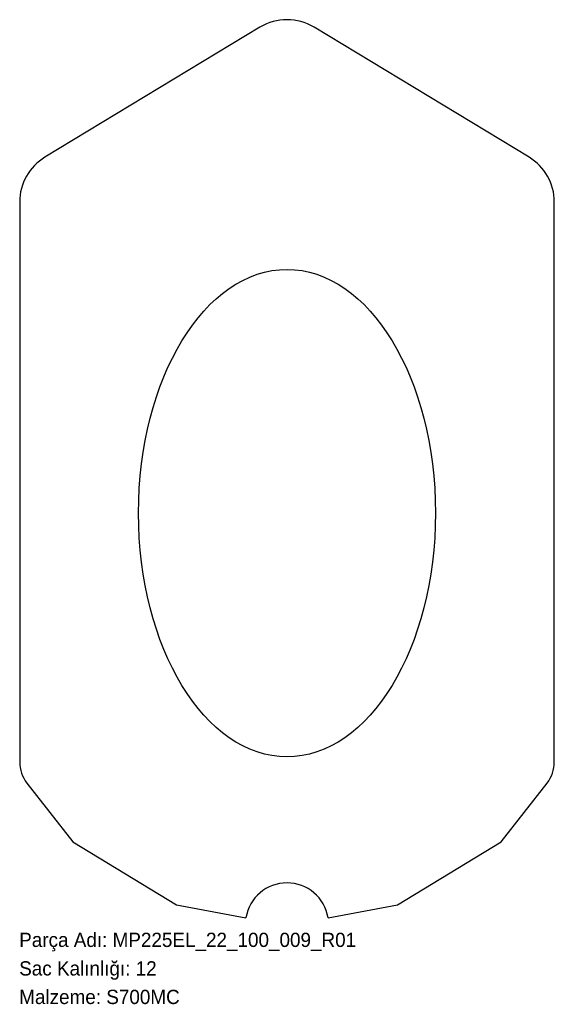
# Model space of a CAD drawing. Header units: millimetres. Extents: x 0 to 450, y -72 to 756.
import ezdxf

# ---------------------------------------------------------------- set-up
doc = ezdxf.new("R2010")
doc.units = ezdxf.units.MM
doc.linetypes.add('SLD-Katı', pattern=[0])
doc.linetypes.add('SLD-Sürekli', pattern=[0])
doc.layers.add('METIN', color=96, linetype='SLD-Katı')
doc.styles.add('SLDTEXTSTYLE0', font='ARIAL.TTF', dxfattribs={"width": 0.948, "bigfont": 'bigfont'})
doc.styles.add('SLDTEXTSTYLE1', font='ARIAL.TTF', dxfattribs={"width": 0.948})

msp = doc.modelspace()

# ---------------------------------------------------------------- linework, layer by layer
at = {"color": 7, "linetype": 'SLD-Sürekli', "lineweight": 25}
for p, q in [((202.66, 749.55), (21.66, 640.28)), ((429.14, 640.28), (248.14, 749.55)), ((0.4, 602.61), (0.4, 131.68)), ((450.4, 131.68), (450.4, 602.61)), ((6.56, 113.8), (45.24, 64.39)), ((405.56, 64.39), (444.24, 113.8)), ((45.24, 64.39), (132.39, 11.39)), ((318.41, 11.39), (405.56, 64.39)), ((132.39, 11.39), (190.84, 0.4)), ((259.96, 0.4), (318.41, 11.39))]:
    msp.add_line(p, q, dxfattribs=at)
for centre, radius, start, end in [((225.4, 711.88), 44, 58.87934, 121.12066), ((44.4, 602.61), 44, 121.12066, 180), ((406.4, 602.61), 44, 0, 58.87934), ((29.4, 131.68), 29, 180, 218.04754), ((421.4, 131.68), 29, 321.95246, 0), ((225.4, -5.12), 35, 9.06923, 170.93077)]:
    msp.add_arc(centre, radius, start, end, dxfattribs=at)
msp.add_ellipse((225.4, 340.88), major_axis=(0, 205), ratio=0.609756, dxfattribs=at)

# ---------------------------------------------------------------- texts
at = {"layer": 'METIN', "char_height": 12, "attachment_point": 1}
for s, insert, style in [('Parça Adı: MP225EL_22_100_009_R01', (0, -12.03), 'SLDTEXTSTYLE0'), ('Sac Kalınlığı: 12', (0, -36.03), 'SLDTEXTSTYLE0'), ('Malzeme: S700MC', (0, -60.03), 'SLDTEXTSTYLE1')]:
    msp.add_mtext(s, dxfattribs=dict(at, insert=insert, style=style))

doc.saveas('drawing.dxf')
